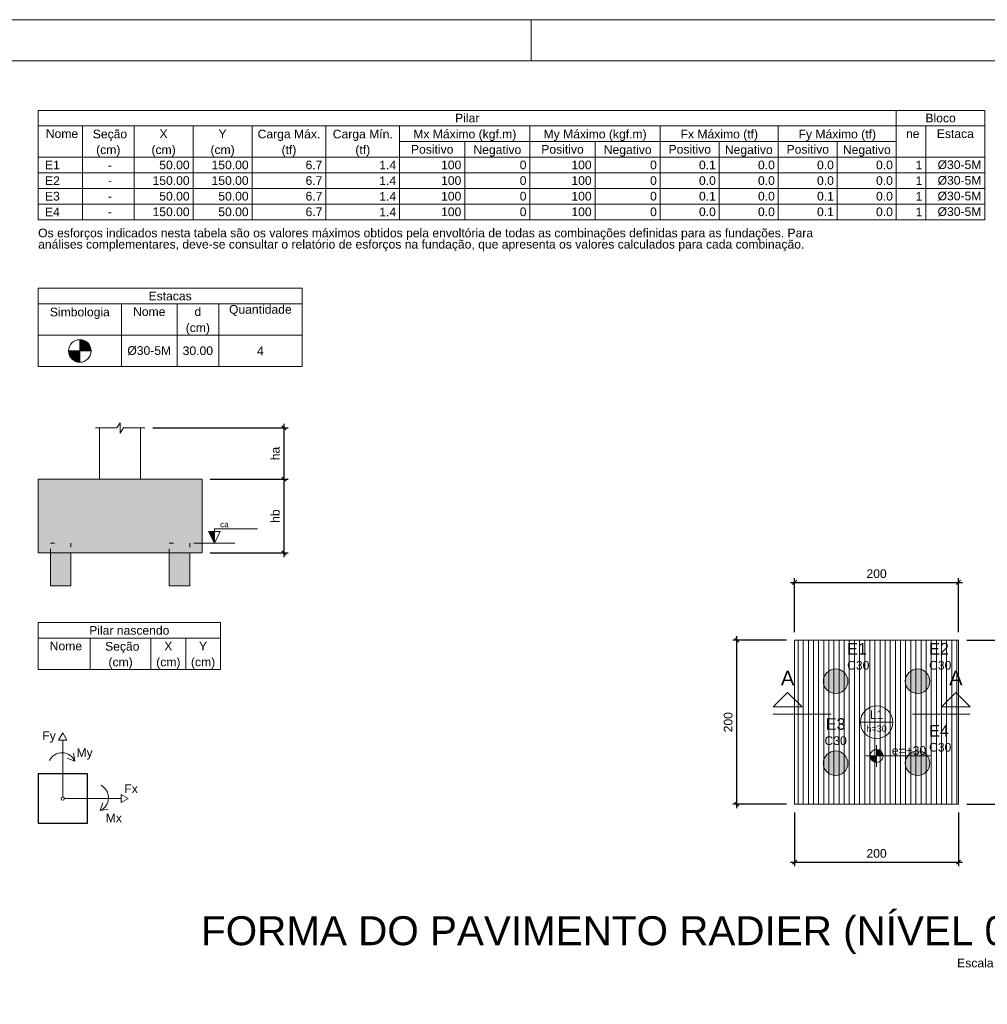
# Model space of a CAD drawing. Header units: millimetres. Extents: x 641 to 725, y -126 to -3.
# Tile 10 of 14: x 663 to 686, y -27 to -3. Entities that reach past the tile are written whole.
import ezdxf

# ---------------------------------------------------------------- set-up
doc = ezdxf.new("R2010")
doc.units = ezdxf.units.MM
doc.header["$MEASUREMENT"] = 0
doc.linetypes.add('DOT', pattern=[6.35, 0, -6.35])
doc.layers.get('0').update_dxf_attribs({"lineweight": 5})
for name, color, linetype, lineweight in [('FO-Cortes', 9, 'Continuous', 5), ('FO-Cotas', 5, 'Continuous', 5), ('FO-Estacas dos blocos', 1, 'Continuous', 20), ('FO-Hachura laje com elevação positiva', 252, 'Continuous', 5), ('FO-Textos das lajes', 74, 'Continuous', 20), ('FO-Textos dos pilares', 7, 'Continuous', 5), ('FO-Títulos', 1, 'Continuous', 20), ('FO-Vigas', 1, 'Continuous', 20), ('LC-Cotas', 7, 'Continuous', 5), ('LC-Estacas dos blocos', 252, 'Continuous', 5), ('LC-Hachuras dos blocos', 43, 'Continuous', 5), ('LC-Seção das fundações', 7, 'Continuous', 5), ('LC-Seção dos pilares', 4, 'Continuous', 30), ('LC-Tabelas', 1, 'Continuous', 20), ('LC-Textos', 74, 'Continuous', 20), ('LC-Textos das tabelas', 5, 'Continuous', 5), ('PRANCHA 01', 7, 'Continuous', 20)]:
    doc.layers.add(name, color=color, linetype=linetype, lineweight=lineweight)
doc.styles.add('Arial', font='arial.ttf')
doc.dimstyles.new('UM_1.000000', dxfattribs={"dimtxt": 0.18, "dimasz": 0.1, "dimexe": 0.1, "dimexo": 0.2, "dimgap": 0, "dimtad": 1, "dimtih": 1, "dimtoh": 1, "dimdec": 1, "dimzin": 0, "dimdsep": 46, "dimtxsty": 'Standard', "dimcen": 0.09, "dimdle": 0.1, "dimadec": 1, "dimazin": 2, "dimtfac": 1, "dimtdec": 4, "dimtofl": 0, "dimtmove": 0, "dimatfit": 3, "dimfxl": 1, "dimtolj": 1, "dimarcsym": 0})
doc.dimstyles.new('UM_50.000000', dxfattribs={"dimtxt": 0.18, "dimasz": 0.1, "dimexe": 0.1, "dimexo": 0.2, "dimgap": 0, "dimtad": 1, "dimtih": 1, "dimtoh": 1, "dimdec": 1, "dimlfac": 50, "dimzin": 0, "dimdsep": 46, "dimtxsty": 'Standard', "dimcen": 0.09, "dimdle": 0.1, "dimadec": 1, "dimazin": 2, "dimtfac": 1, "dimtdec": 4, "dimtofl": 0, "dimtmove": 0, "dimatfit": 3, "dimfxl": 1, "dimtolj": 1, "dimarcsym": 0})
pattern_1 = [(90, (653.71329, -73.83579), (-0.125, 8e-18), [])]

# ---------------------------------------------------------------- blocks, each defined once
blk = doc.blocks.new('_Oblique')
at = {"color": 0, "linetype": 'ByBlock', "lineweight": -2}
blk.add_line((-0.5, -0.5), (0.5, 0.5), dxfattribs=at)
blk = doc.blocks.new('*D217')
at = {"layer": 'Defpoints', "color": 0, "transparency": 16777216}
for p in [(665.892, -12.486), (669.292, -12.486), (667.292, -13.736)]:
    blk.add_point(p, dxfattribs=at)
at = {"layer": 'LC-Cotas', "color": 0, "lineweight": -2, "transparency": 16777216}
for p, q in [((666.092, -12.486), (669.392, -12.486)), ((669.292, -13.836), (669.292, -12.386)), ((667.492, -13.736), (669.392, -13.736))]:
    blk.add_line(p, q, dxfattribs=at)
at = {"layer": 'LC-Cotas', "color": 0, "lineweight": -2, "transparency": 16777216, "xscale": 0.1, "yscale": 0.1, "zscale": 0.1}
for p, rotation in [((669.292, -12.486), 90), ((669.292, -13.736), 270)]:
    blk.add_blockref('_Oblique', p, dxfattribs=dict(at, rotation=rotation))
at = {"layer": 'LC-Cotas', "color": 7, "transparency": 16777216, "insert": (669.08, -13.111), "char_height": 0.2118, "attachment_point": 5, "rotation": 90, "style": 'Arial'}
blk.add_mtext('\\A1;ha', dxfattribs=at)
blk = doc.blocks.new('*D218')
at = {"layer": 'Defpoints', "color": 0, "transparency": 16777216}
for p in [(667.292, -13.736), (669.292, -13.736), (667.292, -15.536)]:
    blk.add_point(p, dxfattribs=at)
at = {"layer": 'LC-Cotas', "color": 0, "lineweight": -2, "transparency": 16777216}
for p, q in [((669.292, -15.636), (669.292, -13.636)), ((667.492, -13.736), (669.392, -13.736)), ((667.492, -15.536), (669.392, -15.536))]:
    blk.add_line(p, q, dxfattribs=at)
at = {"layer": 'LC-Cotas', "color": 0, "lineweight": -2, "transparency": 16777216, "xscale": 0.1, "yscale": 0.1, "zscale": 0.1}
for p, rotation in [((669.292, -13.736), 90), ((669.292, -15.536), 270)]:
    blk.add_blockref('_Oblique', p, dxfattribs=dict(at, rotation=rotation))
at = {"layer": 'LC-Cotas', "color": 7, "transparency": 16777216, "insert": (669.08, -14.636), "char_height": 0.2118, "attachment_point": 5, "rotation": 90, "style": 'Arial'}
blk.add_mtext('\\A1;hb', dxfattribs=at)
blk = doc.blocks.new('*D213')
at = {"layer": 'Defpoints', "color": 0, "transparency": 16777216}
for p in [(685.754, -16.253), (681.754, -17.665), (685.754, -17.665)]:
    blk.add_point(p, dxfattribs=at)
at = {"layer": 'FO-Cotas', "color": 0, "lineweight": -2, "transparency": 16777216}
for p, q in [((681.654, -16.253), (685.854, -16.253)), ((681.754, -17.465), (681.754, -16.153)), ((685.754, -17.465), (685.754, -16.153))]:
    blk.add_line(p, q, dxfattribs=at)
at = {"layer": 'FO-Cotas', "color": 0, "lineweight": -2, "transparency": 16777216, "xscale": 0.1, "yscale": 0.1, "zscale": 0.1, "rotation": 180}
blk.add_blockref('_Oblique', (681.754, -16.253), dxfattribs=at)
at = {"layer": 'FO-Cotas', "color": 0, "lineweight": -2, "transparency": 16777216, "xscale": 0.1, "yscale": 0.1, "zscale": 0.1}
blk.add_blockref('_Oblique', (685.754, -16.253), dxfattribs=at)
at = {"layer": 'FO-Cotas', "color": 7, "transparency": 16777216, "insert": (683.754, -16.042), "char_height": 0.2118, "attachment_point": 5, "rotation": 0.0057, "style": 'Arial'}
blk.add_mtext('\\A1;200', dxfattribs=at)
blk = doc.blocks.new('*D214')
at = {"layer": 'Defpoints', "color": 0, "transparency": 16777216}
for p in [(681.754, -21.665), (685.754, -21.665), (685.754, -23.077)]:
    blk.add_point(p, dxfattribs=at)
at = {"layer": 'FO-Cotas', "color": 0, "lineweight": -2, "transparency": 16777216}
for p, q in [((681.754, -21.865), (681.754, -23.177)), ((685.754, -21.865), (685.754, -23.177)), ((681.654, -23.077), (685.854, -23.077))]:
    blk.add_line(p, q, dxfattribs=at)
at = {"layer": 'FO-Cotas', "color": 0, "lineweight": -2, "transparency": 16777216, "xscale": 0.1, "yscale": 0.1, "zscale": 0.1, "rotation": 180}
blk.add_blockref('_Oblique', (681.754, -23.077), dxfattribs=at)
at = {"layer": 'FO-Cotas', "color": 0, "lineweight": -2, "transparency": 16777216, "xscale": 0.1, "yscale": 0.1, "zscale": 0.1}
blk.add_blockref('_Oblique', (685.754, -23.077), dxfattribs=at)
at = {"layer": 'FO-Cotas', "color": 7, "transparency": 16777216, "insert": (683.754, -22.866), "char_height": 0.2118, "attachment_point": 5, "rotation": 0.0057, "style": 'Arial'}
blk.add_mtext('\\A1;200', dxfattribs=at)
blk = doc.blocks.new('*D215')
at = {"layer": 'Defpoints', "color": 0, "transparency": 16777216}
for p in [(680.342, -17.665), (681.754, -17.665), (681.754, -21.665)]:
    blk.add_point(p, dxfattribs=at)
at = {"layer": 'FO-Cotas', "color": 0, "lineweight": -2, "transparency": 16777216}
for p, q in [((681.554, -17.665), (680.242, -17.665)), ((680.342, -21.765), (680.342, -17.565)), ((681.554, -21.665), (680.242, -21.665))]:
    blk.add_line(p, q, dxfattribs=at)
at = {"layer": 'FO-Cotas', "color": 0, "lineweight": -2, "transparency": 16777216, "xscale": 0.1, "yscale": 0.1, "zscale": 0.1}
for p, rotation in [((680.342, -17.665), 90), ((680.342, -21.665), 270)]:
    blk.add_blockref('_Oblique', p, dxfattribs=dict(at, rotation=rotation))
at = {"layer": 'FO-Cotas', "color": 7, "transparency": 16777216, "insert": (680.131, -19.665), "char_height": 0.2118, "attachment_point": 5, "rotation": 90, "style": 'Arial'}
blk.add_mtext('\\A1;200', dxfattribs=at)
blk = doc.blocks.new('*D216')
at = {"layer": 'Defpoints', "color": 0, "transparency": 16777216}
for p in [(685.754, -17.665), (687.166, -17.665), (685.754, -21.665)]:
    blk.add_point(p, dxfattribs=at)
at = {"layer": 'FO-Cotas', "color": 0, "lineweight": -2, "transparency": 16777216}
for p, q in [((685.954, -17.665), (687.266, -17.665)), ((687.166, -21.765), (687.166, -17.565)), ((685.954, -21.665), (687.266, -21.665))]:
    blk.add_line(p, q, dxfattribs=at)
at = {"layer": 'FO-Cotas', "color": 0, "lineweight": -2, "transparency": 16777216, "xscale": 0.1, "yscale": 0.1, "zscale": 0.1}
for p, rotation in [((687.166, -17.665), 90), ((687.166, -21.665), 270)]:
    blk.add_blockref('_Oblique', p, dxfattribs=dict(at, rotation=rotation))
at = {"layer": 'FO-Cotas', "color": 7, "transparency": 16777216, "insert": (686.955, -19.665), "char_height": 0.2118, "attachment_point": 5, "rotation": 90, "style": 'Arial'}
blk.add_mtext('\\A1;200', dxfattribs=at)

msp = doc.modelspace()

# ---------------------------------------------------------------- hatches: boundary and pattern name
at = {"layer": 'FO-Estacas dos blocos', "linetype": 'Continuous'}
for points in [[(682.6767, -18.3757), (682.6043, -18.4057), (682.5422, -18.4534), (682.4945, -18.5155), (682.4646, -18.5878), (682.4543, -18.6655), (682.4646, -18.7431), (682.4945, -18.8155), (682.5422, -18.8776), (682.6043, -18.9253), (682.6767, -18.9553), (682.7543, -18.9655), (682.832, -18.9553), (682.9043, -18.9253), (682.9665, -18.8776), (683.0141, -18.8155), (683.0441, -18.7431), (683.0543, -18.6655), (683.0441, -18.5878), (683.0141, -18.5155), (682.9665, -18.4534), (682.9043, -18.4057), (682.832, -18.3757), (682.7543, -18.3655), (682.6767, -18.3757)], [(684.6767, -18.3757), (684.6043, -18.4057), (684.5422, -18.4534), (684.4945, -18.5155), (684.4646, -18.5878), (684.4543, -18.6655), (684.4646, -18.7431), (684.4945, -18.8155), (684.5422, -18.8776), (684.6043, -18.9253), (684.6767, -18.9553), (684.7543, -18.9655), (684.832, -18.9553), (684.9043, -18.9253), (684.9665, -18.8776), (685.0141, -18.8155), (685.0441, -18.7431), (685.0543, -18.6655), (685.0441, -18.5878), (685.0141, -18.5155), (684.9665, -18.4534), (684.9043, -18.4057), (684.832, -18.3757), (684.7543, -18.3655), (684.6767, -18.3757)], [(682.6767, -20.3757), (682.6043, -20.4057), (682.5422, -20.4534), (682.4945, -20.5155), (682.4646, -20.5878), (682.4543, -20.6655), (682.4646, -20.7431), (682.4945, -20.8155), (682.5422, -20.8776), (682.6043, -20.9253), (682.6767, -20.9553), (682.7543, -20.9655), (682.832, -20.9553), (682.9043, -20.9253), (682.9665, -20.8776), (683.0141, -20.8155), (683.0441, -20.7431), (683.0543, -20.6655), (683.0441, -20.5878), (683.0141, -20.5155), (682.9665, -20.4534), (682.9043, -20.4057), (682.832, -20.3757), (682.7543, -20.3655), (682.6767, -20.3757)], [(684.6767, -20.3757), (684.6043, -20.4057), (684.5422, -20.4534), (684.4945, -20.5155), (684.4646, -20.5878), (684.4543, -20.6655), (684.4646, -20.7431), (684.4945, -20.8155), (684.5422, -20.8776), (684.6043, -20.9253), (684.6767, -20.9553), (684.7543, -20.9655), (684.832, -20.9553), (684.9043, -20.9253), (684.9665, -20.8776), (685.0141, -20.8155), (685.0441, -20.7431), (685.0543, -20.6655), (685.0441, -20.5878), (685.0141, -20.5155), (684.9665, -20.4534), (684.9043, -20.4057), (684.832, -20.3757), (684.7543, -20.3655), (684.6767, -20.3757)]]:
    msp.add_hatch(color=256, dxfattribs=at).paths.add_polyline_path(points)
at = {"layer": 'FO-Hachura laje com elevação positiva', "linetype": 'Continuous'}
h = msp.add_hatch(dxfattribs=at)
h.set_pattern_fill('LINE', color=256, angle=90, style=0)
h.set_pattern_definition(pattern_1)
h.paths.add_polyline_path([(685.7543, -21.6655), (685.7543, -17.6655), (681.7543, -17.6655), (681.7543, -21.6655), (685.7543, -21.6655)])
h = msp.add_hatch(dxfattribs=at)
h.set_pattern_fill('LINE', color=256, angle=90, style=0)
h.set_pattern_definition(pattern_1)
h.paths.add_polyline_path([(685.7543, -21.6655), (685.7543, -17.6655), (681.7543, -17.6655), (681.7543, -21.6655), (685.7543, -21.6655)])
at = {"layer": 'FO-Textos das lajes', "linetype": 'Continuous'}
for points in [[(683.7543, -20.4862), (683.9132, -20.4862), (683.9078, -20.4451), (683.8919, -20.4068), (683.8667, -20.3739), (683.8338, -20.3486), (683.7954, -20.3328), (683.7543, -20.3274), (683.7543, -20.4862)], [(683.7543, -20.4862), (683.5955, -20.4862), (683.6009, -20.5273), (683.6168, -20.5656), (683.642, -20.5985), (683.6749, -20.6238), (683.7132, -20.6397), (683.7543, -20.6451), (683.7543, -20.4862)]]:
    msp.add_hatch(color=256, dxfattribs=at).paths.add_polyline_path(points)
at = {"layer": 'LC-Cotas', "linetype": 'Continuous'}
msp.add_hatch(color=256, dxfattribs=at).paths.add_polyline_path([(667.5922, -15.2964), (667.5922, -15.0164), (667.4522, -15.0164), (667.5922, -15.2964)])
at = {"layer": 'LC-Estacas dos blocos', "linetype": 'Continuous'}
for points in [[(664.5748, -10.5372), (664.5473, -10.4708), (664.5035, -10.4138), (664.4465, -10.37), (664.3801, -10.3425), (664.3088, -10.3331), (664.3088, -10.6084), (664.5842, -10.6084), (664.5748, -10.5372)], [(664.2376, -10.8744), (664.3088, -10.8838), (664.3088, -10.6084), (664.0335, -10.6084), (664.0429, -10.6797), (664.0704, -10.7461), (664.1141, -10.8031), (664.1712, -10.8469), (664.2376, -10.8744)], [(663.5922, -15.2964), (663.5922, -16.3364), (664.0922, -16.3364), (664.0922, -15.2964), (663.5922, -15.2964)], [(666.4922, -15.2964), (666.4922, -16.3364), (666.9922, -16.3364), (666.9922, -15.2964), (666.4922, -15.2964)]]:
    msp.add_hatch(color=256, dxfattribs=at).paths.add_polyline_path(points)
at = {"layer": 'LC-Hachuras dos blocos', "linetype": 'Continuous'}
msp.add_hatch(color=256, dxfattribs=at).paths.add_polyline_path([(663.2922, -13.7364), (663.2922, -15.5364), (667.2922, -15.5364), (667.2922, -13.7364), (663.2922, -13.7364)])

# ---------------------------------------------------------------- linework, layer by layer
at = {"layer": 'FO-Cortes', "ltscale": 0.2}
for p, q in [((681.2294, -19.4699), (682.6414, -19.4699)), ((684.629, -19.4699), (686.041, -19.4699))]:
    msp.add_line(p, q, dxfattribs=at)
at = {"layer": 'FO-Cortes', "linetype": 'Continuous'}
for points in [[(681.2294, -19.2934), (681.9354, -19.2934), (681.5824, -18.9404), (681.2294, -19.2934)], [(686.041, -19.2934), (685.335, -19.2934), (685.688, -18.9404), (686.041, -19.2934)]]:
    msp.add_lwpolyline(points, close=True, dxfattribs=at)
at = {"layer": 'FO-Estacas dos blocos'}
for centre in [(682.7543, -18.6655), (684.7543, -18.6655), (682.7543, -20.6655), (684.7543, -20.6655)]:
    msp.add_circle(centre, 0.3, dxfattribs=at)
at = {"layer": 'FO-Textos das lajes'}
for p, q in [((683.3572, -19.6655), (684.1515, -19.6655)), ((683.7543, -20.2215), (683.7543, -20.751)), ((683.4896, -20.4862), (684.0191, -20.4862)), ((684.0191, -20.4862), (685.0723, -20.4862))]:
    msp.add_line(p, q, dxfattribs=at)
for centre, radius in [((683.7543, -19.6655), 0.3971), ((683.7543, -20.4862), 0.1588)]:
    msp.add_circle(centre, radius, dxfattribs=at)
at = {"layer": 'FO-Vigas'}
for p, q in [((681.7543, -17.6655), (685.7543, -17.6655)), ((681.7543, -21.6655), (681.7543, -17.6655)), ((685.7543, -21.6655), (685.7543, -17.6655)), ((681.7543, -21.6655), (685.7543, -21.6655))]:
    msp.add_line(p, q, dxfattribs=at)
at = {"layer": 'LC-Cotas'}
for p, q in [((667.0922, -15.2964), (668.0922, -15.2964)), ((663.8922, -19.927), (663.7922, -20.1)), ((663.8922, -19.927), (663.9922, -20.1)), ((663.7922, -20.1), (663.9922, -20.1)), ((663.8922, -20.927), (663.8922, -20.1)), ((664.1872, -20.614), (664.1532, -20.417)), ((664.1872, -20.614), (663.9992, -20.546)), ((663.8922, -21.487), (663.8922, -20.927)), ((663.9322, -21.527), (664.4922, -21.527)), ((664.4922, -21.527), (665.3192, -21.527)), ((665.4922, -21.527), (665.3192, -21.427)), ((665.3192, -21.627), (665.3192, -21.427)), ((665.4922, -21.527), (665.3192, -21.627)), ((664.8052, -21.822), (664.8732, -21.634)), ((664.8052, -21.822), (665.0022, -21.788))]:
    msp.add_line(p, q, dxfattribs=at)
msp.add_lwpolyline([(667.5922, -15.2964), (667.7322, -15.0164), (667.4522, -15.0164), (667.5922, -15.2964), (667.5922, -14.9464), (668.6422, -14.9464)], dxfattribs=at)
msp.add_circle((663.8922, -21.527), 0.04, dxfattribs=at)
for centre, start, end in [((663.8752, -20.752), 23.81409, 153.81711), ((664.6672, -21.51), 293.81409, 63.81712)]:
    msp.add_arc(centre, 0.341, start, end, dxfattribs=at)
at = {"layer": 'LC-Estacas dos blocos'}
for p, q in [((664.3088, -10.8838), (664.3088, -10.3331)), ((664.0335, -10.6084), (664.5842, -10.6084))]:
    msp.add_line(p, q, dxfattribs=at)
at = {"layer": 'LC-Estacas dos blocos', "linetype": 'DOT', "ltscale": 0.2}
for points in [[(663.5922, -15.5364), (663.5922, -15.2964), (664.0922, -15.2964), (664.0922, -15.5364)], [(666.4922, -15.5364), (666.4922, -15.2964), (666.9922, -15.2964), (666.9922, -15.5364)]]:
    msp.add_lwpolyline(points, dxfattribs=at)
at = {"layer": 'LC-Estacas dos blocos', "linetype": 'Continuous'}
for points in [[(663.5922, -15.5364), (663.5922, -16.3364), (664.0922, -16.3364), (664.0922, -15.5364)], [(666.4922, -15.5364), (666.4922, -16.3364), (666.9922, -16.3364), (666.9922, -15.5364)]]:
    msp.add_lwpolyline(points, dxfattribs=at)
at = {"layer": 'LC-Estacas dos blocos'}
msp.add_circle((664.3088, -10.6084), 0.2753, dxfattribs=at)
at = {"layer": 'LC-Seção das fundações'}
for p, q in [((664.7922, -12.4864), (664.7922, -13.7364)), ((665.7922, -12.4864), (665.7922, -13.7364))]:
    msp.add_line(p, q, dxfattribs=at)
msp.add_lwpolyline([(664.6922, -12.4864), (665.2082, -12.4864), (665.2922, -12.3604), (665.2922, -12.6124), (665.3762, -12.4864), (665.8922, -12.4864)], dxfattribs=at)
msp.add_lwpolyline([(663.2922, -13.7364), (663.2922, -15.5364), (667.2922, -15.5364), (667.2922, -13.7364), (663.2922, -13.7364)], close=True, dxfattribs=at)
at = {"layer": 'LC-Seção dos pilares'}
msp.add_lwpolyline([(663.2922, -22.127), (664.4922, -22.127), (664.4922, -20.927), (663.2922, -20.927), (663.2922, -22.127)], close=True, dxfattribs=at)
at = {"layer": 'LC-Tabelas'}
for p, q in [((663.2922, -9.0802), (669.7309, -9.0802)), ((663.2922, -9.0802), (663.2922, -10.9864)), ((669.7309, -9.0802), (669.7309, -10.9864)), ((663.2922, -9.4615), (669.7309, -9.4615)), ((665.3255, -9.4615), (665.3255, -10.9864)), ((666.681, -9.4615), (666.681, -10.9864)), ((667.6976, -9.4615), (667.6976, -10.9864)), ((663.2922, -10.224), (669.7309, -10.224)), ((663.2922, -10.9864), (669.7309, -10.9864))]:
    msp.add_line(p, q, dxfattribs=at)
for points in [[(663.2922, -5.1196), (663.2922, -4.7383), (684.2356, -4.7383), (684.2356, -5.1196), (663.2922, -5.1196)], [(684.2356, -5.1196), (684.2356, -4.7383), (686.396, -4.7383), (686.396, -5.1196), (684.2356, -5.1196)], [(663.2922, -5.8821), (663.2922, -5.1196), (664.3724, -5.1196), (664.3724, -5.8821), (663.2922, -5.8821)], [(664.3724, -5.8821), (664.3724, -5.1196), (665.6326, -5.1196), (665.6326, -5.8821), (664.3724, -5.8821)], [(665.6326, -5.8821), (665.6326, -5.1196), (667.0728, -5.1196), (667.0728, -5.8821), (665.6326, -5.8821)], [(667.0728, -5.8821), (667.0728, -5.1196), (668.5131, -5.1196), (668.5131, -5.8821), (667.0728, -5.8821)], [(668.5131, -5.8821), (668.5131, -5.1196), (670.3134, -5.1196), (670.3134, -5.8821), (668.5131, -5.8821)], [(670.3134, -5.8821), (670.3134, -5.1196), (672.1137, -5.1196), (672.1137, -5.8821), (670.3134, -5.8821)], [(672.1137, -5.5008), (672.1137, -5.1196), (675.2942, -5.1196), (675.2942, -5.5008), (672.1137, -5.5008)], [(675.2942, -5.5008), (675.2942, -5.1196), (678.4746, -5.1196), (678.4746, -5.5008), (675.2942, -5.5008)], [(678.4746, -5.5008), (678.4746, -5.1196), (681.3551, -5.1196), (681.3551, -5.5008), (678.4746, -5.5008)], [(681.3551, -5.5008), (681.3551, -5.1196), (684.2356, -5.1196), (684.2356, -5.5008), (681.3551, -5.5008)], [(684.2356, -5.8821), (684.2356, -5.1196), (684.9557, -5.1196), (684.9557, -5.8821), (684.2356, -5.8821)], [(684.9557, -5.8821), (684.9557, -5.1196), (686.396, -5.1196), (686.396, -5.8821), (684.9557, -5.8821)], [(672.1137, -5.8821), (672.1137, -5.5008), (673.7039, -5.5008), (673.7039, -5.8821), (672.1137, -5.8821)], [(673.7039, -5.8821), (673.7039, -5.5008), (675.2942, -5.5008), (675.2942, -5.8821), (673.7039, -5.8821)], [(675.2942, -5.8821), (675.2942, -5.5008), (676.8844, -5.5008), (676.8844, -5.8821), (675.2942, -5.8821)], [(676.8844, -5.8821), (676.8844, -5.5008), (678.4746, -5.5008), (678.4746, -5.8821), (676.8844, -5.8821)], [(678.4746, -5.8821), (678.4746, -5.5008), (679.9149, -5.5008), (679.9149, -5.8821), (678.4746, -5.8821)], [(679.9149, -5.8821), (679.9149, -5.5008), (681.3551, -5.5008), (681.3551, -5.8821), (679.9149, -5.8821)], [(681.3551, -5.8821), (681.3551, -5.5008), (682.7954, -5.5008), (682.7954, -5.8821), (681.3551, -5.8821)], [(682.7954, -5.8821), (682.7954, -5.5008), (684.2356, -5.5008), (684.2356, -5.8821), (682.7954, -5.8821)], [(663.2922, -6.2633), (663.2922, -5.8821), (664.3724, -5.8821), (664.3724, -6.2633), (663.2922, -6.2633)], [(664.3724, -6.2633), (664.3724, -5.8821), (665.6326, -5.8821), (665.6326, -6.2633), (664.3724, -6.2633)], [(665.6326, -6.2633), (665.6326, -5.8821), (667.0728, -5.8821), (667.0728, -6.2633), (665.6326, -6.2633)], [(667.0728, -6.2633), (667.0728, -5.8821), (668.5131, -5.8821), (668.5131, -6.2633), (667.0728, -6.2633)], [(668.5131, -6.2633), (668.5131, -5.8821), (670.3134, -5.8821), (670.3134, -6.2633), (668.5131, -6.2633)], [(670.3134, -6.2633), (670.3134, -5.8821), (672.1137, -5.8821), (672.1137, -6.2633), (670.3134, -6.2633)], [(672.1137, -6.2633), (672.1137, -5.8821), (673.7039, -5.8821), (673.7039, -6.2633), (672.1137, -6.2633)], [(673.7039, -6.2633), (673.7039, -5.8821), (675.2942, -5.8821), (675.2942, -6.2633), (673.7039, -6.2633)], [(675.2942, -6.2633), (675.2942, -5.8821), (676.8844, -5.8821), (676.8844, -6.2633), (675.2942, -6.2633)], [(676.8844, -6.2633), (676.8844, -5.8821), (678.4746, -5.8821), (678.4746, -6.2633), (676.8844, -6.2633)], [(678.4746, -6.2633), (678.4746, -5.8821), (679.9149, -5.8821), (679.9149, -6.2633), (678.4746, -6.2633)], [(679.9149, -6.2633), (679.9149, -5.8821), (681.3551, -5.8821), (681.3551, -6.2633), (679.9149, -6.2633)], [(681.3551, -6.2633), (681.3551, -5.8821), (682.7954, -5.8821), (682.7954, -6.2633), (681.3551, -6.2633)], [(682.7954, -6.2633), (682.7954, -5.8821), (684.2356, -5.8821), (684.2356, -6.2633), (682.7954, -6.2633)], [(684.2356, -6.2633), (684.2356, -5.8821), (684.9557, -5.8821), (684.9557, -6.2633), (684.2356, -6.2633)], [(684.9557, -6.2633), (684.9557, -5.8821), (686.396, -5.8821), (686.396, -6.2633), (684.9557, -6.2633)], [(663.2922, -6.6445), (663.2922, -6.2633), (664.3724, -6.2633), (664.3724, -6.6445), (663.2922, -6.6445)], [(664.3724, -6.6445), (664.3724, -6.2633), (665.6326, -6.2633), (665.6326, -6.6445), (664.3724, -6.6445)], [(665.6326, -6.6445), (665.6326, -6.2633), (667.0728, -6.2633), (667.0728, -6.6445), (665.6326, -6.6445)], [(667.0728, -6.6445), (667.0728, -6.2633), (668.5131, -6.2633), (668.5131, -6.6445), (667.0728, -6.6445)], [(668.5131, -6.6445), (668.5131, -6.2633), (670.3134, -6.2633), (670.3134, -6.6445), (668.5131, -6.6445)], [(670.3134, -6.6445), (670.3134, -6.2633), (672.1137, -6.2633), (672.1137, -6.6445), (670.3134, -6.6445)], [(672.1137, -6.6445), (672.1137, -6.2633), (673.7039, -6.2633), (673.7039, -6.6445), (672.1137, -6.6445)], [(673.7039, -6.6445), (673.7039, -6.2633), (675.2942, -6.2633), (675.2942, -6.6445), (673.7039, -6.6445)], [(675.2942, -6.6445), (675.2942, -6.2633), (676.8844, -6.2633), (676.8844, -6.6445), (675.2942, -6.6445)], [(676.8844, -6.6445), (676.8844, -6.2633), (678.4746, -6.2633), (678.4746, -6.6445), (676.8844, -6.6445)], [(678.4746, -6.6445), (678.4746, -6.2633), (679.9149, -6.2633), (679.9149, -6.6445), (678.4746, -6.6445)], [(679.9149, -6.6445), (679.9149, -6.2633), (681.3551, -6.2633), (681.3551, -6.6445), (679.9149, -6.6445)], [(681.3551, -6.6445), (681.3551, -6.2633), (682.7954, -6.2633), (682.7954, -6.6445), (681.3551, -6.6445)], [(682.7954, -6.6445), (682.7954, -6.2633), (684.2356, -6.2633), (684.2356, -6.6445), (682.7954, -6.6445)], [(684.2356, -6.6445), (684.2356, -6.2633), (684.9557, -6.2633), (684.9557, -6.6445), (684.2356, -6.6445)], [(684.9557, -6.6445), (684.9557, -6.2633), (686.396, -6.2633), (686.396, -6.6445), (684.9557, -6.6445)], [(663.2922, -7.0258), (663.2922, -6.6445), (664.3724, -6.6445), (664.3724, -7.0258), (663.2922, -7.0258)], [(664.3724, -7.0258), (664.3724, -6.6445), (665.6326, -6.6445), (665.6326, -7.0258), (664.3724, -7.0258)], [(665.6326, -7.0258), (665.6326, -6.6445), (667.0728, -6.6445), (667.0728, -7.0258), (665.6326, -7.0258)], [(667.0728, -7.0258), (667.0728, -6.6445), (668.5131, -6.6445), (668.5131, -7.0258), (667.0728, -7.0258)], [(668.5131, -7.0258), (668.5131, -6.6445), (670.3134, -6.6445), (670.3134, -7.0258), (668.5131, -7.0258)], [(670.3134, -7.0258), (670.3134, -6.6445), (672.1137, -6.6445), (672.1137, -7.0258), (670.3134, -7.0258)], [(672.1137, -7.0258), (672.1137, -6.6445), (673.7039, -6.6445), (673.7039, -7.0258), (672.1137, -7.0258)], [(673.7039, -7.0258), (673.7039, -6.6445), (675.2942, -6.6445), (675.2942, -7.0258), (673.7039, -7.0258)], [(675.2942, -7.0258), (675.2942, -6.6445), (676.8844, -6.6445), (676.8844, -7.0258), (675.2942, -7.0258)], [(676.8844, -7.0258), (676.8844, -6.6445), (678.4746, -6.6445), (678.4746, -7.0258), (676.8844, -7.0258)], [(678.4746, -7.0258), (678.4746, -6.6445), (679.9149, -6.6445), (679.9149, -7.0258), (678.4746, -7.0258)], [(679.9149, -7.0258), (679.9149, -6.6445), (681.3551, -6.6445), (681.3551, -7.0258), (679.9149, -7.0258)], [(681.3551, -7.0258), (681.3551, -6.6445), (682.7954, -6.6445), (682.7954, -7.0258), (681.3551, -7.0258)], [(682.7954, -7.0258), (682.7954, -6.6445), (684.2356, -6.6445), (684.2356, -7.0258), (682.7954, -7.0258)], [(684.2356, -7.0258), (684.2356, -6.6445), (684.9557, -6.6445), (684.9557, -7.0258), (684.2356, -7.0258)], [(684.9557, -7.0258), (684.9557, -6.6445), (686.396, -6.6445), (686.396, -7.0258), (684.9557, -7.0258)], [(663.2922, -7.407), (663.2922, -7.0258), (664.3724, -7.0258), (664.3724, -7.407), (663.2922, -7.407)], [(664.3724, -7.407), (664.3724, -7.0258), (665.6326, -7.0258), (665.6326, -7.407), (664.3724, -7.407)], [(665.6326, -7.407), (665.6326, -7.0258), (667.0728, -7.0258), (667.0728, -7.407), (665.6326, -7.407)], [(667.0728, -7.407), (667.0728, -7.0258), (668.5131, -7.0258), (668.5131, -7.407), (667.0728, -7.407)], [(668.5131, -7.407), (668.5131, -7.0258), (670.3134, -7.0258), (670.3134, -7.407), (668.5131, -7.407)], [(670.3134, -7.407), (670.3134, -7.0258), (672.1137, -7.0258), (672.1137, -7.407), (670.3134, -7.407)], [(672.1137, -7.407), (672.1137, -7.0258), (673.7039, -7.0258), (673.7039, -7.407), (672.1137, -7.407)], [(673.7039, -7.407), (673.7039, -7.0258), (675.2942, -7.0258), (675.2942, -7.407), (673.7039, -7.407)], [(675.2942, -7.407), (675.2942, -7.0258), (676.8844, -7.0258), (676.8844, -7.407), (675.2942, -7.407)], [(676.8844, -7.407), (676.8844, -7.0258), (678.4746, -7.0258), (678.4746, -7.407), (676.8844, -7.407)], [(678.4746, -7.407), (678.4746, -7.0258), (679.9149, -7.0258), (679.9149, -7.407), (678.4746, -7.407)], [(679.9149, -7.407), (679.9149, -7.0258), (681.3551, -7.0258), (681.3551, -7.407), (679.9149, -7.407)], [(681.3551, -7.407), (681.3551, -7.0258), (682.7954, -7.0258), (682.7954, -7.407), (681.3551, -7.407)], [(682.7954, -7.407), (682.7954, -7.0258), (684.2356, -7.0258), (684.2356, -7.407), (682.7954, -7.407)], [(684.2356, -7.407), (684.2356, -7.0258), (684.9557, -7.0258), (684.9557, -7.407), (684.2356, -7.407)], [(684.9557, -7.407), (684.9557, -7.0258), (686.396, -7.0258), (686.396, -7.407), (684.9557, -7.407)], [(663.2922, -17.6177), (663.2922, -17.2364), (667.74, -17.2364), (667.74, -17.6177), (663.2922, -17.6177)], [(663.2922, -18.3802), (663.2922, -17.6177), (664.563, -17.6177), (664.563, -18.3802), (663.2922, -18.3802)], [(664.563, -18.3802), (664.563, -17.6177), (666.0456, -17.6177), (666.0456, -18.3802), (664.563, -18.3802)], [(666.0456, -18.3802), (666.0456, -17.6177), (666.8928, -17.6177), (666.8928, -18.3802), (666.0456, -18.3802)], [(666.8928, -18.3802), (666.8928, -17.6177), (667.74, -17.6177), (667.74, -18.3802), (666.8928, -18.3802)]]:
    msp.add_lwpolyline(points, close=True, dxfattribs=at)
at = {"layer": 'PRANCHA 01'}
for points in [[(641.3267, -61.9266), (725.4267, -61.9266), (725.4267, -2.5266), (641.3267, -2.5266), (641.3267, -61.9266)], [(675.3267, -3.5266), (675.3267, -2.5266)]]:
    msp.add_lwpolyline(points, dxfattribs=at)
msp.add_lwpolyline([(643.8267, -60.9266), (724.4267, -60.9266), (724.4267, -3.5266), (643.8267, -3.5266)], close=True, dxfattribs=at)

# ---------------------------------------------------------------- texts
at = {"layer": 'FO-Cortes', "linetype": 'DOT', "ltscale": 0.2, "char_height": 0.353, "width": 0.703005, "attachment_point": 8, "line_spacing_factor": 0.798, "style": 'Arial'}
for insert in [(681.5824, -18.7639), (685.688, -18.7639)]:
    msp.add_mtext('A', dxfattribs=dict(at, insert=insert))
at = {"layer": 'FO-Textos das lajes', "line_spacing_factor": 0.798, "style": 'Arial'}
for s, insert, char_height, width, attachment_point in [('L1', (683.7543, -19.5861), 0.2118, 0.66992, 8), ('h=30', (683.7543, -19.9038), 0.15885, 1.017453, 8), ('e=+30', (684.125, -20.465), 0.2118, 1.708326, 7)]:
    msp.add_mtext(s, dxfattribs=dict(at, insert=insert, char_height=char_height, width=width, attachment_point=attachment_point))
at = {"layer": 'FO-Textos dos pilares', "linetype": 'Continuous', "line_spacing_factor": 0.798, "style": 'Arial'}
for s, insert, char_height, width, attachment_point in [('E1', (683.0349, -18.0142), 0.2824, 0.920846, 7), ('E2', (685.0349, -18.0142), 0.2824, 0.920846, 7), ('C30', (683.0349, -18.3849), 0.2118, 1.104869, 7), ('C30', (685.0349, -18.3849), 0.2118, 1.104869, 7), ('E3', (682.7543, -19.8536), 0.2824, 0.920846, 8), ('E4', (685.0349, -20.0142), 0.2824, 0.920846, 7), ('C30', (682.7543, -20.2243), 0.2118, 1.104869, 8), ('C30', (685.0349, -20.3849), 0.2118, 1.104869, 7)]:
    msp.add_mtext(s, dxfattribs=dict(at, insert=insert, char_height=char_height, width=width, attachment_point=attachment_point))
at = {"layer": 'FO-Títulos', "linetype": 'Continuous', "attachment_point": 9, "line_spacing_factor": 0.798, "style": 'Arial'}
for s, insert, char_height, width in [('FORMA DO PAVIMENTO RADIER (NÍVEL 0)', (687.2663, -25.3168), 0.706, 39.6969), ('Escala 1:50', (687.2663, -25.6485), 0.2118, 3.147273)]:
    msp.add_mtext(s, dxfattribs=dict(at, insert=insert, char_height=char_height, width=width))
at = {"layer": 'LC-Cotas', "insert": (667.7322, -14.9114), "char_height": 0.1412, "width": 0.416938, "attachment_point": 7, "line_spacing_factor": 0.798, "style": 'Arial'}
msp.add_mtext('ca', dxfattribs=at)
at = {"layer": 'LC-Textos', "linetype": 'Continuous', "char_height": 0.2118, "attachment_point": 7, "line_spacing_factor": 0.798, "style": 'Arial'}
for s, insert, width in [('Fy', (663.393, -20.1616), 0.65711), ('My', (664.228, -20.5756), 0.789684), ('Fx', (665.3952, -21.392), 0.651346), ('Mx', (664.9402, -22.106), 0.78392)]:
    msp.add_mtext(s, dxfattribs=dict(at, insert=insert, width=width))
at = {"layer": 'LC-Textos das tabelas', "linetype": 'Continuous', "char_height": 0.2118, "line_spacing_factor": 0.798, "style": 'Arial'}
for s, insert, width, attachment_point in [('Pilar', (673.7639, -5.0349), 1.186844, 8), ('Bloco', (685.3158, -5.0349), 1.484062, 8), (' Nome ', (663.8323, -5.4161), 1.912219, 8), (' Seção ', (665.003, -5.4856), 2.011871, 8), ('X', (666.3527, -5.4161), 0.395711, 8), ('Y', (667.793, -5.4161), 0.395711, 8), ('Carga Máx.', (669.413, -5.4856), 3.066328, 8), ('Carga Mín.', (671.214, -5.4856), 2.934521, 8), ('Mx Máximo (kgf.m)', (673.704, -5.4856), 5.042857, 8), ('My Máximo (kgf.m)', (676.884, -5.4856), 5.042857, 8), ('Fx Máximo (tf)', (679.915, -5.4856), 3.790254, 8), ('Fy Máximo (tf)', (682.795, -5.4856), 3.790254, 8), (' ne ', (684.5957, -5.4161), 0.989568, 8), ('Estaca', (685.6758, -5.4161), 1.813725, 8), ('Positivo', (672.9088, -5.7973), 2.07734, 8), ('Positivo', (676.0893, -5.7973), 2.07734, 8), ('Positivo', (679.1948, -5.7973), 2.07734, 8), ('Positivo', (682.0752, -5.7973), 2.07734, 8), ('(cm)', (665.003, -5.8676), 1.185975, 8), ('(cm)', (666.353, -5.8676), 1.185975, 8), ('(cm)', (667.793, -5.8676), 1.185975, 8), ('(tf)', (669.413, -5.8676), 0.724795, 8), ('(tf)', (671.214, -5.8676), 0.724795, 8), ('Negativo', (674.499, -5.8676), 2.341533, 8), ('Negativo', (677.68, -5.8676), 2.341533, 8), ('Negativo', (680.635, -5.8676), 2.341533, 8), ('Negativo', (683.515, -5.8676), 2.341533, 8), (' E1 ', (663.3769, -6.1786), 1.055327, 7), (' 50.00 ', (666.9881, -6.1786), 1.814305, 9), (' 150.00 ', (668.4284, -6.1786), 2.144257, 9), (' 6.7 ', (670.2287, -6.1786), 1.154399, 9), (' 1.4 ', (672.029, -6.1786), 1.154399, 9), (' 100 ', (673.6192, -6.1786), 1.319521, 9), (' 0 ', (675.2094, -6.1786), 0.659615, 9), (' 100 ', (676.7997, -6.1786), 1.319521, 9), (' 0 ', (678.3899, -6.1786), 0.659615, 9), (' 0.1 ', (679.8302, -6.1786), 1.154399, 9), (' 0.0 ', (681.2704, -6.1786), 1.154399, 9), (' 0.0 ', (682.7106, -6.1786), 1.154399, 9), (' 0.0 ', (684.1509, -6.1786), 1.154399, 9), (' 1 ', (684.871, -6.1786), 0.659615, 9), (' %%C30-5M ', (686.3112, -6.1786), 2.472761, 9), (' - ', (665.0025, -6.1786), 0.527229, 8), (' E2 ', (663.3769, -6.5598), 1.055327, 7), (' - ', (665.0025, -6.5598), 0.527229, 8), (' 150.00 ', (666.9881, -6.5598), 2.144257, 9), (' 150.00 ', (668.4284, -6.5598), 2.144257, 9), (' 6.7 ', (670.2287, -6.5598), 1.154399, 9), (' 1.4 ', (672.029, -6.5598), 1.154399, 9), (' 100 ', (673.6192, -6.5598), 1.319521, 9), (' 0 ', (675.2094, -6.5598), 0.659615, 9), (' 100 ', (676.7997, -6.5598), 1.319521, 9), (' 0 ', (678.3899, -6.5598), 0.659615, 9), (' 0.0 ', (679.8302, -6.5598), 1.154399, 9), (' 0.0 ', (681.2704, -6.5598), 1.154399, 9), (' 0.0 ', (682.7106, -6.5598), 1.154399, 9), (' 0.0 ', (684.1509, -6.5598), 1.154399, 9), (' 1 ', (684.871, -6.5598), 0.659615, 9), (' %%C30-5M ', (686.3112, -6.5598), 2.472761, 9), (' E3 ', (663.3769, -6.9411), 1.055327, 7), (' 50.00 ', (666.9881, -6.9411), 1.814305, 9), (' 50.00 ', (668.4284, -6.9411), 1.814305, 9), (' 6.7 ', (670.2287, -6.9411), 1.154399, 9), (' 1.4 ', (672.029, -6.9411), 1.154399, 9), (' 100 ', (673.6192, -6.9411), 1.319521, 9), (' 0 ', (675.2094, -6.9411), 0.659615, 9), (' 100 ', (676.7997, -6.9411), 1.319521, 9), (' 0 ', (678.3899, -6.9411), 0.659615, 9), (' 0.1 ', (679.8302, -6.9411), 1.154399, 9), (' 0.0 ', (681.2704, -6.9411), 1.154399, 9), (' 0.1 ', (682.7106, -6.9411), 1.154399, 9), (' 0.0 ', (684.1509, -6.9411), 1.154399, 9), (' 1 ', (684.871, -6.9411), 0.659615, 9), (' %%C30-5M ', (686.3112, -6.9411), 2.472761, 9), (' - ', (665.0025, -6.9411), 0.527229, 8), (' E4 ', (663.3769, -7.3223), 1.055327, 7), (' - ', (665.0025, -7.3223), 0.527229, 8), (' 150.00 ', (666.9881, -7.3223), 2.144257, 9), (' 50.00 ', (668.4284, -7.3223), 1.814305, 9), (' 6.7 ', (670.2287, -7.3223), 1.154399, 9), (' 1.4 ', (672.029, -7.3223), 1.154399, 9), (' 100 ', (673.6192, -7.3223), 1.319521, 9), (' 0 ', (675.2094, -7.3223), 0.659615, 9), (' 100 ', (676.7997, -7.3223), 1.319521, 9), (' 0 ', (678.3899, -7.3223), 0.659615, 9), (' 0.0 ', (679.8302, -7.3223), 1.154399, 9), (' 0.0 ', (681.2704, -7.3223), 1.154399, 9), (' 0.1 ', (682.7106, -7.3223), 1.154399, 9), (' 0.0 ', (684.1509, -7.3223), 1.154399, 9), (' 1 ', (684.871, -7.3223), 0.659615, 9), (' %%C30-5M ', (686.3112, -7.3223), 2.472761, 9), ('Os esforços indicados nesta tabela são os valores máximos obtidos pela envoltória de todas as combinações definidas para as fundações. Para', (663.292, -7.9006), 37.812624, 7), ('análises complementares, deve-se consultar o relatório de esforços na fundação, que apresenta os valores calculados para cada combinação.', (663.292, -8.1756), 37.383197, 7), ('Estacas', (666.5116, -9.3768), 2.106786, 8), ('Simbologia', (664.309, -9.8276), 2.928173, 8), ('Nome', (666.0032, -9.758), 1.576487, 8), ('d', (667.1893, -9.758), 0.328555, 8), ('Quantidade', (668.7143, -9.758), 3.054983, 8), ('(cm)', (667.189, -10.2096), 1.181645, 8), ('%%C30-5M', (666.0032, -10.7111), 2.132724, 8), ('30.00', (667.1893, -10.7111), 1.478497, 8), ('4', (668.7143, -10.7111), 0.328555, 8), ('Pilar nascendo', (665.5161, -17.533), 3.924668, 8), (' Nome ', (663.9276, -17.9142), 1.912219, 8), (' Seção ', (665.304, -17.9846), 2.011871, 8), ('X', (666.4692, -17.9142), 0.395711, 8), ('Y', (667.3164, -17.9142), 0.395711, 8), ('(cm)', (665.304, -18.3656), 1.185975, 8), ('(cm)', (666.469, -18.3656), 1.185975, 8), ('(cm)', (667.316, -18.3656), 1.185975, 8)]:
    msp.add_mtext(s, dxfattribs=dict(at, insert=insert, width=width, attachment_point=attachment_point))

# ---------------------------------------------------------------- dimensions: what is measured, and where the dimension line sits
at = {"layer": 'FO-Cotas'}
for base, p1, p2, picture, middle in [((685.7543, -16.2535), (681.7543, -17.6655), (685.7543, -17.6655), '*D213', (683.7543, -16.0417)), ((685.7543, -23.0775), (681.7543, -21.6655), (685.7543, -21.6655), '*D214', (683.7543, -22.8657))]:
    dim = msp.add_linear_dim(base=base, p1=p1, p2=p2, dimstyle='UM_50.000000', override={"dimtxt": 0.2118, "dimasz": 0.1, "dimexe": 0.1, "dimexo": 0.2, "dimtad": 1, "dimtih": 0, "dimtoh": 0, "dimdec": 1, "dimlfac": 50, "dimzin": 8, "dimtxsty": 'Arial', "dimblk": 'Oblique', "dimblk1": 'Oblique', "dimblk2": 'Oblique', "dimsah": 1, "dimdle": 0.1, "dimse1": 0, "dimse2": 0, "dimclrt": 7, "dimadec": 1, "dimazin": 3, "dimtmove": 2, "dimldrblk": 'Oblique'}, dxfattribs=at)
    dim.commit()
    dim.dimension.update_dxf_attribs({"geometry": picture, "text_midpoint": middle, "dimtype": 160, "text_rotation": 0.00573})
for base, p1, p2, picture, middle in [((680.3423, -17.6655), (681.7543, -21.6655), (681.7543, -17.6655), '*D215', (680.1305, -19.6655)), ((687.1663, -17.6655), (685.7543, -21.6655), (685.7543, -17.6655), '*D216', (686.9545, -19.6655))]:
    dim = msp.add_linear_dim(base=base, p1=p1, p2=p2, angle=90, dimstyle='UM_50.000000', override={"dimtxt": 0.2118, "dimasz": 0.1, "dimexe": 0.1, "dimexo": 0.2, "dimtad": 1, "dimtih": 0, "dimtoh": 0, "dimdec": 1, "dimlfac": 50, "dimzin": 8, "dimtxsty": 'Arial', "dimblk": 'Oblique', "dimblk1": 'Oblique', "dimblk2": 'Oblique', "dimsah": 1, "dimdle": 0.1, "dimse1": 0, "dimse2": 0, "dimclrt": 7, "dimadec": 1, "dimazin": 3, "dimtmove": 2, "dimldrblk": 'Oblique'}, dxfattribs=at)
    dim.commit()
    dim.dimension.update_dxf_attribs({"geometry": picture, "text_midpoint": middle, "dimtype": 160, "text_rotation": 90})
at = {"layer": 'LC-Cotas'}
for base, p1, p2, text, picture, middle in [((669.2922, -12.4864), (667.2922, -13.7364), (665.8922, -12.4864), 'ha', '*D217', (669.0804, -13.1114)), ((669.2922, -13.7364), (667.2922, -15.5364), (667.2922, -13.7364), 'hb', '*D218', (669.0804, -14.6364))]:
    dim = msp.add_linear_dim(base=base, p1=p1, p2=p2, angle=90, text=text, dimstyle='UM_1.000000', override={"dimtxt": 0.2118, "dimasz": 0.1, "dimexe": 0.1, "dimexo": 0.2, "dimtad": 1, "dimtih": 0, "dimtoh": 0, "dimdec": 1, "dimlfac": 1, "dimzin": 8, "dimtxsty": 'Arial', "dimblk": 'Oblique', "dimblk1": 'Oblique', "dimblk2": 'Oblique', "dimsah": 1, "dimdle": 0.1, "dimse1": 0, "dimse2": 0, "dimclrt": 7, "dimadec": 1, "dimazin": 3, "dimtmove": 2, "dimldrblk": 'Oblique'}, dxfattribs=at)
    dim.commit()
    dim.dimension.update_dxf_attribs({"geometry": picture, "text_midpoint": middle, "dimtype": 160, "text_rotation": 90})

doc.saveas('drawing.dxf')
